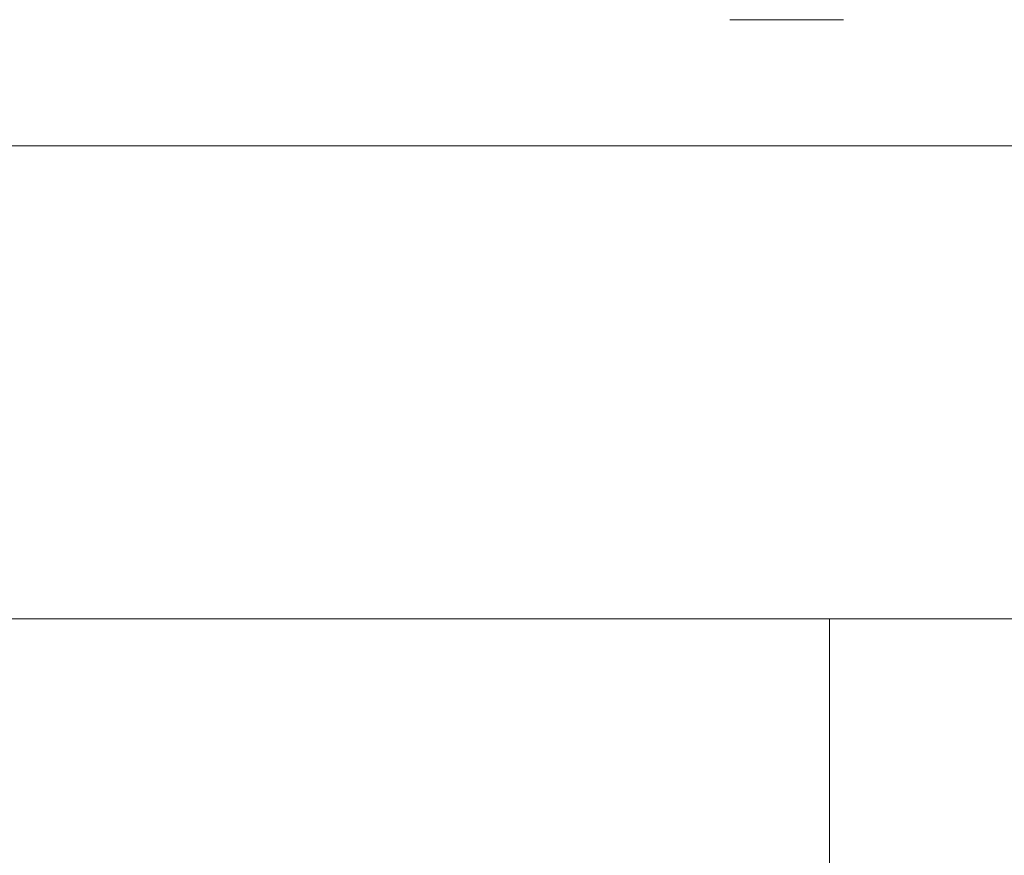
# Model space of a CAD drawing. Header units: millimetres. Extents: x -76482 to 3644, y -39128 to 75172.
# Tile 60 of 92: x -28585 to -28116, y -11948 to -11550. Entities that reach past the tile are written whole.
import ezdxf

# ---------------------------------------------------------------- set-up
doc = ezdxf.new("R2010")
doc.units = ezdxf.units.MM
doc.linetypes.add('Center', pattern=[5999.999824, 2400.000015, -1199.999936, 1199.999936, -1199.999936])
doc.layers.add('Grids-3', color=7, linetype='Center', lineweight=9, true_color=0xaaaaaa)
doc.layers.add('Surface Pattern-1', color=7, linetype='Continuous', lineweight=9, true_color=0xb9b9b9)
doc.layers.add('Walls', color=7, linetype='Continuous', lineweight=9)
doc.layers.add('Windows', color=7, linetype='Continuous', lineweight=9)

# ---------------------------------------------------------------- blocks, each defined once
blk = doc.blocks.new('Jaotusega aken 1 - A-02_-15435518-2_ korruse plaan')
at = {"layer": 'Windows'}
blk.add_line((-53, 65), (-107, 65), dxfattribs=at)

msp = doc.modelspace()

# ---------------------------------------------------------------- hatches: boundary and pattern name
at = {"layer": 'Surface Pattern-1'}
h = msp.add_hatch(dxfattribs=at)
h.set_pattern_fill('FP_20', color=256, style=0, pattern_type=2)
h.set_pattern_definition([(0, (0, 0), (0, 600), []), (90, (0, 0), (-600, 4e-14), [])])
h.paths.add_polyline_path([(1859.5, -13020), (1860.5, -13019.57), (1860.5, -12980.08), (2452.31, -12980.08), (2452.31, -11894.67), (2385, -11894.67), (2385, -11835), (1335, -11835), (1335, -11894.67), (1230, -11894.67), (1230, -11944.67), (990, -11944.67), (990, -11894.67), (885, -11892.38), (885, -11835), (-165, -11835), (-165, -11894.67), (-270, -11894.67), (-270, -11944.67), (-510, -11944.67), (-510, -11894.67), (-615, -11894.67), (-616.29, -11835), (-1665, -11835), (-1665, -11894.67), (-1770, -11894.67), (-1770, -11944.67), (-2010, -11944.67), (-2010, -11894.67), (-2115, -11894.67), (-2115, -11835), (-3165, -11835), (-3165, -11894.67), (-3270, -11896.54), (-3270, -11944.67), (-3510, -11944.67), (-3510, -11894.67), (-3615, -11894.67), (-3615, -11835), (-4665, -11835), (-4665, -11894.67), (-4770, -11894.67), (-4770, -11944.67), (-5010, -11944.67), (-5010, -11894.67), (-5115, -11894.67), (-5115, -11835), (-6165, -11835), (-6165, -11894.67), (-6270, -11894.67), (-6270, -11944.67), (-6510, -11944.67), (-6510, -11894.67), (-6615, -11894.67), (-6615, -11835), (-7665, -11835), (-7665, -11894.67), (-7770, -11894.67), (-7770, -11944.67), (-8010, -11944.67), (-8010, -11894.67), (-8115, -11894.67), (-8115, -11835), (-9165, -11835), (-9165, -11894.67), (-9270, -11894.67), (-9270, -11944.67), (-9510, -11944.67), (-9510, -11894.67), (-9615, -11894.67), (-9615, -11835), (-10665, -11835), (-10665, -11894.67), (-10770, -11894.67), (-10770, -11944.67), (-11010, -11944.67), (-11010, -11894.67), (-11115, -11894.67), (-11115, -11835), (-12165, -11835), (-12165, -11894.67), (-12270, -11894.67), (-12270, -11944.67), (-12510, -11944.67), (-12510, -11894.67), (-12615, -11894.67), (-12615, -11835), (-13665, -11835), (-13665, -11894.67), (-13770, -11894.67), (-13770, -11944.67), (-14010, -11944.67), (-14010, -11894.67), (-14115, -11894.67), (-14115, -11835), (-15165, -11835), (-15165, -11894.67), (-15270, -11894.67), (-15270, -11944.67), (-15510, -11944.67), (-15510, -11894.67), (-15615, -11894.67), (-15615, -11835), (-16665, -11835), (-16665, -11894.67), (-16770, -11894.67), (-16770, -11944.67), (-17010, -11944.67), (-17010, -11894.67), (-17115, -11894.67), (-17115, -11835), (-18165, -11835), (-18165, -11894.67), (-18270, -11894.67), (-18270, -11944.67), (-18510, -11944.67), (-18510, -11894.67), (-18615, -11894.67), (-18615, -11835), (-19665, -11835), (-19665, -11894.67), (-19770, -11894.67), (-19770, -11944.67), (-20010, -11944.67), (-20010, -11894.67), (-20115, -11894.67), (-20115, -11835), (-21165, -11835), (-21165, -11894.67), (-21270, -11894.67), (-21270, -11944.67), (-21510, -11944.67), (-21510, -11894.67), (-21615, -11894.67), (-21615, -11835), (-22665, -11835), (-22665, -11894.67), (-22770, -11894.67), (-22770, -11944.67), (-23010, -11944.67), (-23010, -11894.67), (-23115, -11894.67), (-23115, -11835), (-24165, -11835), (-24165, -11894.67), (-24270, -11894.67), (-24270, -11944.67), (-24510, -11944.67), (-24510, -11894.67), (-24615, -11894.67), (-24615, -11835), (-25665, -11835), (-25665, -11894.67), (-25770, -11894.67), (-25770, -11944.67), (-26010, -11944.67), (-26010, -11894.67), (-26115, -11894.67), (-26115, -11835), (-27165, -11835), (-27165, -11894.67), (-27270, -11894.67), (-27270, -11944.67), (-27510, -11944.67), (-27510, -11894.67), (-27615, -11894.67), (-27615, -11835), (-28665, -11835), (-28665, -11894.67), (-28770, -11894.67), (-28770, -11944.67), (-29010, -11944.67), (-29010, -11894.67), (-29115, -11894.67), (-29115, -11835), (-30226.85, -11835), (-30226.85, -11895), (-30331.85, -11895), (-30331.85, -11945), (-30571.85, -11945), (-30571.85, -11895), (-30655, -11895), (-30655, -12980.08), (-29640.5, -12982.3), (-29639.37, -12980.08), (-28140.5, -12981.08), (-28139.5, -12980.08), (-26640.5, -12981.08), (-26639.5, -12980.08), (-25140.5, -12981.08), (-25139.5, -12980.08), (-23640.5, -12981.08), (-23639.5, -12980.08), (-22140.5, -12981.08), (-22139.5, -12980.08), (-20640.5, -12981.08), (-20639.5, -12980.08), (-19140.5, -12981.08), (-19139.5, -12980.08), (-17640.5, -12981.08), (-17639.5, -12980.08), (-16140.5, -12981.08), (-16139.5, -12980.08), (-14640.5, -12981.08), (-14639.5, -12980.08), (-13140.5, -12981.08), (-13139.5, -12980.08), (-11640.5, -12981.08), (-11639.5, -12980.08), (-10140.5, -12981.08), (-10139.5, -12980.08), (-8640.5, -12981.08), (-8639.5, -12980.08), (-7140.5, -12981.08), (-7139.5, -12980.08), (-5640.5, -12981.08), (-5639.5, -12980.08), (-4140.5, -12981.08), (-4139.5, -12980.08), (-2640.5, -12981.08), (-2639.5, -12980.08), (-1140.5, -12981.08), (-1139.5, -12980.08), (359.5, -12981.08), (360.5, -12980.08), (1859.5, -12981.08), (1859.5, -13019.57)])

# ---------------------------------------------------------------- linework, layer by layer
at = {"layer": 'Grids-3'}
msp.add_line((-68751.15, -11610), (-2509.3, -11610), dxfattribs=at)
at = {"layer": 'Walls'}
msp.add_line((-27690, -11835), (-28590, -11835), dxfattribs=at)

# ---------------------------------------------------------------- block references
at = {"layer": 'Windows'}
msp.add_blockref('Jaotusega aken 1 - A-02_-15435518-2_ korruse plaan', (-28140, -11615), dxfattribs=at)

doc.saveas('drawing.dxf')
